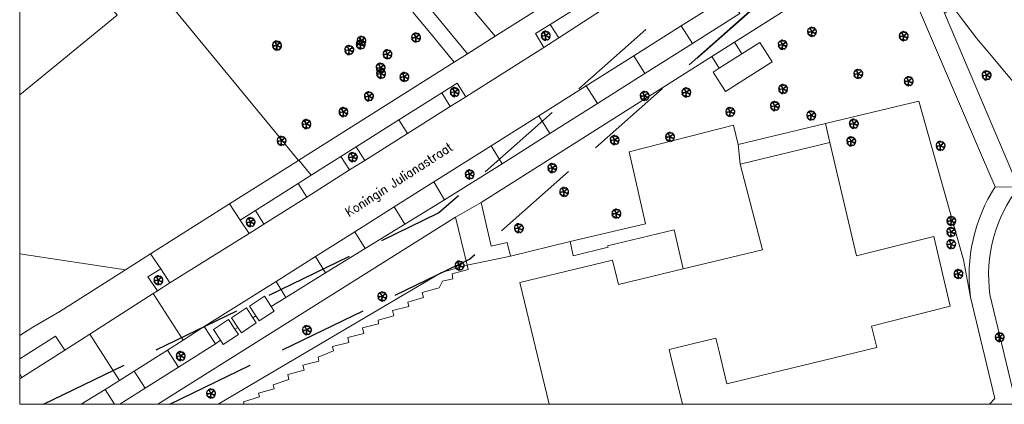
# Model space of a CAD drawing. Header units: metres. Extents: x 86897 to 87061, y 451261 to 451376.
# Tile 1 of 11: x 86897 to 87004, y 451261 to 451303. Entities that reach past the tile are written whole.
import ezdxf

# ---------------------------------------------------------------- set-up
doc = ezdxf.new("R2010")
doc.units = ezdxf.units.M
doc.header["$MEASUREMENT"] = 0
doc.linetypes.add('DGN Style 3', pattern=[13.649489, 9.749635, -3.899854])
doc.layers.add('B-WE-GR-BOOM-S', color=90, linetype='Continuous', lineweight=30)
doc.layers.add('BGT_Openbare ruimte label', color=7, linetype='Continuous', lineweight=0)
doc.styles.add('Style-STANDARD', font='STANDARD.shx')

# ---------------------------------------------------------------- blocks, each defined once
blk = doc.blocks.new('SGR-BOOM_40')
for p, q in [((-0.9, 0), (-4.4, -0.4)), ((-0.3, 0.6), (-2.3, 4.4)), ((-0.2, 0.6), (-1.8, 4.1)), ((0.5, 0.7), (3.5, 3.6)), ((0.6, 0.6), (3.8, 3.3)), ((-1, -0.1), (-3.5, -0.6)), ((-0.3, -1.1), (-1.1, -4.8)), ((-0.2, -1), (-0.7, -4.9)), ((0.6, -0.2), (4.5, -2.2))]:
    blk.add_line(p, q)
at = {"ltscale": 0.1}
blk.add_line((4.3, -2.6), (0.6, -0.2), dxfattribs=at)
at = {"flags": 128}
blk.add_lwpolyline([(1.7, -4.5, -0.159625), (1.9, -4.6, 0.236298), (4.8, -1.2), (3.9, -1.3), (3.7, -1.3), (3.7, -1.2), (3.9, -0.9), (3.9, -0.7), (4.1, -0.8), (4.1, -0.6), (4.2, -0.6), (4.2, -0.5), (5, -0.5, 0.106371), (4.8, 1.5), (4.7, 1.4), (4.6, 1.4), (4.4, 1.4), (4.3, 1.6), (4.5, 1.6), (4.5, 1.7), (4.6, 1.8), (4.5, 1.9), (4.6, 2, 0.16076), (2.4, 4.4, 0.512156), (2.3, 4.3), (2.3, 4.3, -0.282008), (1.9, 4, -0.331948), (1.7, 4.2, 0.504641), (1.4, 4.3), (1.3, 4.1), (1.1, 4), (1, 4.1), (1.1, 4.2), (1, 4.3), (0.9, 4.4), (0.4, 4), (0.1, 3.9), (0, 4.1), (0.1, 4.3), (0.3, 4.4), (0.4, 4.6), (0.1, 4.9, 0.372341), (0, 5, 0.087139), (-1.7, 4.7, 0.52938), (-1.7, 4.6), (-1.6, 4.5), (-1.6, 4.5), (-1.6, 4.5), (-1.6, 4.5), (-1.6, 4.5), (-1.6, 4.4), (-1.6, 4.4), (-1.6, 4.4), (-1.6, 4.4), (-1.6, 4.4), (-1.6, 4.4), (-1.6, 4.4), (-1.6, 4.4), (-1.6, 4.3), (-1.6, 4.3), (-1.6, 4.3), (-1.6, 4.3), (-1.6, 4.3), (-1.6, 4.3), (-1.6, 4.3), (-1.6, 4.2), (-1.6, 4.2), (-1.6, 4.2), (-1.6, 4.2), (-1.6, 4.2), (-1.6, 4.2), (-1.7, 4.1), (-1.7, 4.1), (-1.7, 4.1), (-1.7, 4.1), (-1.7, 4.1), (-1.7, 4.1), (-1.7, 4.1), (-1.7, 4.1), (-1.7, 4.1), (-1.7, 4.1), (-1.7, 4.1), (-1.7, 4.1), (-1.8, 4.1), (-1.8, 4.1), (-1.8, 4.2), (-1.8, 4.2), (-1.8, 4.2), (-1.8, 4.2), (-1.8, 4.2), (-1.8, 4.2), (-1.9, 4.2), (-1.9, 4.2), (-1.9, 4.2), (-1.9, 4.2), (-1.9, 4.2), (-1.9, 4.2), (-2, 4.2), (-2, 4.2), (-2, 4.1), (-2, 4.1), (-2, 4.1), (-2.1, 4.1), (-2.1, 4.1), (-2.1, 4.1), (-2.1, 4.1), (-2.2, 4.2), (-2.2, 4.2), (-2.3, 4.4, 0.385168), (-2.4, 4.4, 0.046766), (-3.1, 3.9, 0.543104), (-3.1, 3.8), (-3, 3.7), (-3, 3.7), (-2.9, 3.7), (-2.9, 3.7), (-2.9, 3.7), (-2.8, 3.7), (-2.8, 3.7), (-2.8, 3.7), (-2.8, 3.6), (-2.8, 3.6), (-2.7, 3.6), (-2.7, 3.6), (-2.7, 3.6), (-2.7, 3.6), (-2.7, 3.6), (-2.7, 3.5), (-2.7, 3.5), (-2.7, 3.5), (-2.7, 3.5), (-2.7, 3.5), (-2.7, 3.5), (-2.7, 3.4), (-2.8, 3.4), (-2.8, 3.4), (-2.8, 3.4), (-2.8, 3.4), (-2.8, 3.4), (-2.8, 3.4), (-2.8, 3.3), (-2.9, 3.3), (-2.9, 3.3), (-2.9, 3.3), (-2.9, 3.3), (-2.9, 3.3), (-2.9, 3.2), (-2.9, 3.2), (-3, 3.2), (-3, 3.2), (-3, 3.2), (-3, 3.2), (-3, 3.2), (-3, 3.2), (-3.1, 3.2), (-3.1, 3.2), (-3.1, 3.2), (-3.1, 3.2), (-3.1, 3.2), (-3.2, 3.2), (-3.2, 3.2), (-3.2, 3.2), (-3.3, 3.2), (-3.3, 3.3), (-3.3, 3.3), (-3.4, 3.3), (-3.4, 3.4), (-3.4, 3.5, 0.541727), (-3.5, 3.5, 0.13428), (-4.8, 1.3), (-4.7, 1.2), (-4.7, 1.1), (-4.4, 0.9), (-4.4, 0.7), (-4.6, 0.4), (-4.8, 0.2), (-4.9, 0), (-4.7, -0.2), (-4.4, -0.2), (-4.3, -0.4), (-3.6, -0.4), (-3.5, -0.5), (-3.5, -0.8), (-3.8, -1.1), (-3.8, -1.4), (-4, -1.5), (-4.7, -1.4), (-4.8, -1.4, 0.05814), (-4.1, -2.6), (-4, -2.4), (-3.8, -2.5), (-3.6, -2.4), (-3.6, -2.6), (-3.4, -2.7), (-3.4, -2.9), (-3.5, -3), (-3.7, -2.9), (-3.8, -3, 0.040997), (-3.1, -3.7), (-3.1, -3.6), (-3, -3.6), (-3, -3.6), (-3, -3.6), (-2.9, -3.6), (-2.9, -3.6), (-2.9, -3.6), (-2.9, -3.6), (-2.9, -3.6), (-2.9, -3.6), (-2.8, -3.6), (-2.7, -3.3), (-2.7, -3.3), (-2.7, -3.3), (-2.7, -3.3), (-2.7, -3.3), (-2.7, -3.3), (-2.6, -3.3), (-2.6, -3.3), (-2.6, -3.3), (-2.6, -3.3), (-2.6, -3.3), (-2.6, -3.3), (-2.6, -3.3), (-2.5, -3.3), (-2.5, -3.3), (-2.5, -3.3), (-2.5, -3.3), (-2.5, -3.3), (-2.5, -3.3), (-2.5, -3.3), (-2.5, -3.3), (-2.5, -3.3), (-2.5, -3.3), (-2.5, -3.3), (-2.5, -3.3), (-2.4, -3.3), (-2.4, -3.3), (-2.4, -3.4), (-2.4, -3.4), (-2.4, -3.4), (-2.4, -3.4), (-2.4, -3.4), (-2.4, -3.4), (-2.4, -3.5), (-2.4, -3.5), (-2.4, -3.5), (-2.4, -3.5), (-2.4, -3.5), (-2.4, -3.5), (-2.4, -3.5), (-2.4, -3.6), (-2.4, -3.6), (-2.4, -3.6), (-2.4, -3.6), (-2.4, -3.6), (-2.5, -4), (-2.5, -4), (-2.5, -4), (-2.5, -4), (-2.5, -4), (-2.6, -4), (-2.6, -4.1), (-2.6, -4.1, 0.116774), (0, -5.1, 0.827056), (0, -4.8), (0, -4.8, -0.279978), (0.1, -4.5, 0.861625), (0, -4.4, -0.733583), (-0.2, -4.3), (0.1, -4.3), (0.1, -4.1), (0.1, -4), (0.1, -3.7), (0.3, -3.6), (0.4, -3.7), (0.8, -4.2), (0.9, -4.2), (1, -4.1), (1, -3.9), (1.1, -3.9), (1.3, -4), (1.3, -4.2, 0.504641), (1.6, -4.2, -0.350802), (1.7, -4.5)], format="xyb", close=True, dxfattribs=at)
blk.add_lwpolyline([(-0.5, -1), (0.1, -0.9), (0.6, -0.1), (0.5, 0.5), (0.2, 0.8), (-0.4, 0.5), (-1, 0.4), (-0.9, -0.2), (-0.6, -0.6), (-0.8, -1), (-0.5, -1)], close=True, dxfattribs=at)
at = {"ltscale": 0.1}
blk.add_circle((0, 0), 0.15, dxfattribs=at)

msp = doc.modelspace()

# ---------------------------------------------------------------- linework, layer by layer
at = {"color": 7, "linetype": 'Continuous', "lineweight": 13, "flags": 128}
for points in [[(86896.766, 451376.382), (87061.141, 451376.382), (87061.141, 451261.334), (86896.766, 451261.334), (86896.766, 451376.382)], [(86896.766, 451376.382), (87061.141, 451376.382), (87061.141, 451312.614), (87018.61, 451312.614), (87018.61, 451261.334), (86896.766, 451261.334), (86896.766, 451376.382)]]:
    msp.add_lwpolyline(points, close=True, dxfattribs=at)
at = {"color": 40, "linetype": 'DGN Style 3', "lineweight": 30, "flags": 128}
for points in [[(86899.356, 451261.334), (86942.397, 451282.196), (86989.067, 451323.523)], [(86913.112, 451261.334), (86945.756, 451277.157), (86993.044, 451319.031)]]:
    msp.add_lwpolyline(points, dxfattribs=at)
at = {"color": 2, "linetype": 'DGN Style 3', "lineweight": 30, "flags": 128}
msp.add_lwpolyline([(86970.519, 451299.085), (86993.044, 451319.031)], dxfattribs=at)
at = {"layer": 'BGT_Openbare ruimte label', "color": 8, "linetype": 'Continuous', "lineweight": 0}
msp.add_line((87002.445, 451273.299), (87005.286, 451261.334), dxfattribs=at)
at = {"layer": 'BGT_Openbare ruimte label', "color": 8, "linetype": 'Continuous', "lineweight": 0, "flags": 128}
for points in [[(86962.664, 451322.823), (86945.244, 451308.571, 0.4241544), (86945.008, 451305.723), (86948.549, 451301.469), (86960.23, 451308.857), (86970.443, 451316.567), (86965.571, 451322.56, 0.4089951), (86962.664, 451322.823)], [(87002.445, 451273.299, -0.2022496), (87005.571, 451285.007), (87003.014, 451285.062, 0.1787616), (87000.342, 451273.012), (87002.961, 451261.983), (87002.379, 451261.334), (87005.286, 451261.334), (87002.445, 451273.299)]]:
    msp.add_lwpolyline(points, format="xyb", close=True, dxfattribs=at)
for points in [[(86896.766, 451277.734), (86908.306, 451276.015), (86911.01, 451277.73), (86919.602, 451283.177), (86927.132, 451287.929), (86924.697, 451290.896), (86902.491, 451317.947), (86902.022, 451317.571), (86898.445, 451314.7), (86899.188, 451313.77), (86907.375, 451303.778), (86896.766, 451295.087), (86896.766, 451277.734)], [(86896.766, 451295.087), (86907.375, 451303.778), (86899.188, 451313.77), (86896.766, 451311.786), (86896.766, 451295.087)], [(86997.489, 451303.967), (86994.52, 451310.932), (86991.928, 451310.937), (87001.526, 451288.511), (87003.014, 451285.062), (87005.571, 451285.007), (86997.489, 451303.967)], [(86955.487, 451301.281), (86960.15, 451304.318), (86959.199, 451305.701), (86954.559, 451302.758), (86955.487, 451301.281)], [(86970.036, 451300.675), (86975.21, 451303.947), (86973.996, 451305.869), (86968.821, 451302.596), (86970.036, 451300.675)], [(86953.87, 451300.228), (86955.487, 451301.281), (86954.559, 451302.758), (86952.93, 451301.747), (86953.87, 451300.228)], [(86968.821, 451302.596), (86963.645, 451299.323), (86964.86, 451297.402), (86970.036, 451300.675), (86968.821, 451302.596)], [(86974.605, 451300.805), (86972.149, 451299.249), (86972.966, 451297.969), (86975.417, 451299.535), (86974.605, 451300.805)], [(86975.417, 451299.535), (86972.966, 451297.969), (86972.284, 451297.533), (86973.625, 451295.435), (86978.713, 451298.686), (86977.371, 451300.784), (86975.417, 451299.535)], [(86959.684, 451294.129), (86964.86, 451297.402), (86963.645, 451299.323), (86958.47, 451296.049), (86959.684, 451294.129)], [(86945.357, 451294.852), (86944.399, 451296.357), (86942.733, 451295.287), (86943.671, 451293.806), (86945.357, 451294.852)], [(86958.47, 451296.049), (86953.294, 451292.776), (86954.509, 451290.856), (86959.684, 451294.129), (86958.47, 451296.049)], [(86939.014, 451290.863), (86943.671, 451293.806), (86942.733, 451295.287), (86938.077, 451292.347), (86939.014, 451290.863)], [(87002.379, 451261.334), (87002.961, 451261.983), (87000.342, 451273.012), (86999.557, 451277.087), (86994.701, 451294.404), (86984.516, 451291.939), (86985.022, 451289.872), (86987.92, 451277.509), (86996.322, 451279.624), (86998.119, 451272.032), (86989.56, 451269.863), (86990.129, 451267.513), (86973.8, 451263.552), (86972.936, 451267.109), (86972.591, 451268.534), (86967.509, 451267.3), (86967.838, 451265.937), (86968.954, 451261.334), (87002.379, 451261.334)], [(86934.358, 451287.921), (86939.014, 451290.863), (86938.077, 451292.347), (86933.428, 451289.412), (86934.358, 451287.921)], [(86949.306, 451287.566), (86954.509, 451290.856), (86953.294, 451292.776), (86948.119, 451289.503), (86949.306, 451287.566)], [(86975.035, 451289.645), (86974.513, 451291.762), (86963.145, 451288.874), (86964.922, 451281.012), (86956.732, 451279.074), (86957.064, 451277.531), (86960.865, 451278.452), (86960.807, 451278.631), (86968.038, 451280.355), (86969.043, 451276.102), (86977.667, 451278.193), (86975.23, 451287.536), (86975.035, 451289.645)], [(86975.23, 451287.536), (86985.022, 451289.872), (86984.516, 451291.939), (86975.035, 451289.645), (86975.23, 451287.536)], [(86933.428, 451289.412), (86931.749, 451288.35), (86932.692, 451286.883), (86934.358, 451287.921), (86933.428, 451289.412)], [(86943.053, 451283.632), (86949.306, 451287.566), (86948.119, 451289.503), (86941.878, 451285.58), (86943.053, 451283.632)], [(86968.954, 451261.334), (86967.838, 451265.937), (86967.509, 451267.3), (86972.591, 451268.534), (86972.936, 451267.109), (86973.8, 451263.552), (86990.129, 451267.513), (86989.56, 451269.863), (86998.119, 451272.032), (86996.322, 451279.624), (86987.92, 451277.509), (86985.022, 451289.872), (86975.23, 451287.536), (86977.667, 451278.193), (86969.043, 451276.102), (86961.981, 451274.39), (86961.336, 451277.049), (86951.239, 451274.601), (86954.454, 451261.334), (86968.954, 451261.334)], [(86919.602, 451283.177), (86920.764, 451281.422), (86922.468, 451282.481), (86927.099, 451285.409), (86928.525, 451286.311), (86927.164, 451287.949), (86927.132, 451287.929), (86919.602, 451283.177)], [(86931.749, 451288.35), (86928.525, 451286.311), (86927.099, 451285.409), (86928.032, 451283.935), (86932.692, 451286.883), (86931.749, 451288.35)], [(86923.371, 451280.987), (86928.032, 451283.935), (86927.099, 451285.409), (86922.468, 451282.481), (86923.371, 451280.987)], [(86938.728, 451280.973), (86943.053, 451283.632), (86941.878, 451285.58), (86937.568, 451282.861), (86938.728, 451280.973)], [(86912.157, 451276.121), (86913.122, 451274.566), (86921.761, 451279.954), (86920.764, 451281.422), (86919.602, 451283.177), (86911.01, 451277.73), (86912.157, 451276.121)], [(86938.728, 451280.973), (86937.568, 451282.861), (86933.273, 451280.151), (86934.402, 451278.315), (86938.728, 451280.973)], [(86944.235, 451281.731), (86945.489, 451276.501), (86950.231, 451277.504), (86949.856, 451278.989), (86948.113, 451278.568), (86947.024, 451283.332), (86944.235, 451281.731)], [(86918.385, 451261.334), (86942.717, 451275.694), (86945.489, 451276.501), (86944.235, 451281.731), (86911.816, 451261.334), (86918.385, 451261.334)], [(86921.761, 451279.954), (86923.371, 451280.987), (86922.468, 451282.481), (86920.764, 451281.422), (86921.761, 451279.954)], [(86954.454, 451261.334), (86951.239, 451274.601), (86961.336, 451277.049), (86961.981, 451274.39), (86969.043, 451276.102), (86968.038, 451280.355), (86960.807, 451278.631), (86960.865, 451278.452), (86957.064, 451277.531), (86956.732, 451279.074), (86950.231, 451277.504), (86945.489, 451276.501), (86945.599, 451276.043), (86943.857, 451275.562), (86943.936, 451275.008), (86942.828, 451274.744), (86942.46, 451274.036), (86940.608, 451273.535), (86940.741, 451272.996), (86939.032, 451272.467), (86939.135, 451271.988), (86937.362, 451271.571), (86937.513, 451270.977), (86935.805, 451270.52), (86935.858, 451270.106), (86934.097, 451269.682), (86934.246, 451269.057), (86932.492, 451268.634), (86932.606, 451268.091), (86930.854, 451267.622), (86930.947, 451267.158), (86929.266, 451266.476), (86929.35, 451266.024), (86927.604, 451265.599), (86927.734, 451265.042), (86925.976, 451264.594), (86926.096, 451264.051), (86924.391, 451263.452), (86924.483, 451263.011), (86922.793, 451262.562), (86922.883, 451262.143), (86921.145, 451261.613), (86921.2, 451261.334), (86954.454, 451261.334)], [(86934.402, 451278.315), (86933.273, 451280.151), (86928.978, 451277.442), (86930.076, 451275.656), (86934.402, 451278.315)], [(86896.766, 451268.835), (86898.195, 451269.739), (86901.141, 451271.438), (86908.306, 451276.015), (86896.766, 451277.734), (86896.766, 451268.835)], [(86896.766, 451266.312), (86900.678, 451268.768), (86901.669, 451267.239), (86904.407, 451268.991), (86911.314, 451273.41), (86911.783, 451273.71), (86910.735, 451275.235), (86912.157, 451276.121), (86911.01, 451277.73), (86908.306, 451276.015), (86901.141, 451271.438), (86898.195, 451269.739), (86896.766, 451268.835), (86896.766, 451266.312)], [(86925.751, 451272.997), (86930.076, 451275.656), (86928.978, 451277.442), (86924.697, 451274.741), (86925.751, 451272.997)], [(86913.122, 451274.566), (86912.157, 451276.121), (86910.735, 451275.235), (86911.783, 451273.71), (86913.122, 451274.566)], [(86921.2, 451261.334), (86921.145, 451261.613), (86922.883, 451262.143), (86922.793, 451262.562), (86924.483, 451263.011), (86924.391, 451263.452), (86926.096, 451264.051), (86925.976, 451264.594), (86927.734, 451265.042), (86927.604, 451265.599), (86929.35, 451266.024), (86929.266, 451266.476), (86930.947, 451267.158), (86930.854, 451267.622), (86932.606, 451268.091), (86932.492, 451268.634), (86934.246, 451269.057), (86934.097, 451269.682), (86935.858, 451270.106), (86935.805, 451270.52), (86937.513, 451270.977), (86937.362, 451271.571), (86939.135, 451271.988), (86939.032, 451272.467), (86940.741, 451272.996), (86940.608, 451273.535), (86942.46, 451274.036), (86942.828, 451274.744), (86943.936, 451275.008), (86943.857, 451275.562), (86945.599, 451276.043), (86945.489, 451276.501), (86942.717, 451275.694), (86918.385, 451261.334), (86921.2, 451261.334)], [(86918.09, 451267.928), (86918.631, 451268.329), (86917.87, 451269.493), (86919.521, 451270.572), (86920.204, 451269.526), (86920.524, 451269.727), (86919.836, 451270.781), (86921.467, 451271.845), (86922.171, 451270.765), (86922.493, 451270.968), (86921.787, 451272.054), (86923.433, 451273.125), (86924.154, 451272.016), (86925.751, 451272.997), (86924.697, 451274.741), (86916.874, 451269.806), (86918.09, 451267.928)], [(86904.407, 451268.991), (86907.633, 451263.949), (86909.239, 451264.952), (86912.848, 451267.236), (86914.564, 451268.331), (86911.314, 451273.41), (86904.407, 451268.991)], [(86923.433, 451273.125), (86921.787, 451272.054), (86922.493, 451270.968), (86922.847, 451270.423), (86924.494, 451271.493), (86924.154, 451272.016), (86923.433, 451273.125)], [(86922.171, 451270.765), (86921.467, 451271.845), (86919.836, 451270.781), (86920.524, 451269.727), (86920.908, 451269.139), (86922.538, 451270.203), (86922.171, 451270.765)], [(86912.848, 451267.236), (86914.051, 451265.371), (86918.09, 451267.928), (86916.874, 451269.806), (86914.564, 451268.331), (86912.848, 451267.236)], [(86919.521, 451270.572), (86917.87, 451269.493), (86918.631, 451268.329), (86918.935, 451267.864), (86920.585, 451268.943), (86920.204, 451269.526), (86919.521, 451270.572)], [(86896.766, 451261.334), (86903.468, 451261.334), (86906.064, 451262.968), (86907.633, 451263.949), (86904.407, 451268.991), (86901.669, 451267.239), (86897.002, 451264.273), (86896.766, 451264.123), (86896.766, 451261.334)], [(86896.766, 451264.644), (86897.002, 451264.273), (86901.669, 451267.239), (86900.678, 451268.768), (86896.766, 451266.312), (86896.766, 451264.644)], [(86914.051, 451265.371), (86912.848, 451267.236), (86909.239, 451264.952), (86910.43, 451263.087), (86914.051, 451265.371)], [(86896.766, 451264.123), (86897.002, 451264.273), (86896.766, 451264.644), (86896.766, 451264.123)], [(86907.671, 451261.334), (86910.43, 451263.087), (86909.239, 451264.952), (86907.633, 451263.949), (86906.064, 451262.968), (86907.109, 451261.334), (86907.671, 451261.334)], [(86907.109, 451261.334), (86906.064, 451262.968), (86903.468, 451261.334), (86907.109, 451261.334)]]:
    msp.add_lwpolyline(points, close=True, dxfattribs=at)
for points in [[(86902.491, 451317.947), (86924.697, 451290.896), (86927.132, 451287.929), (86927.164, 451287.949), (86944.095, 451298.633), (86941.618, 451301.641), (86939.593, 451304.101)], [(86975.21, 451303.947), (86970.036, 451300.675), (86964.86, 451297.402), (86959.684, 451294.129), (86954.509, 451290.856), (86949.306, 451287.566), (86943.053, 451283.632), (86938.728, 451280.973), (86934.402, 451278.315), (86930.076, 451275.656), (86925.751, 451272.997), (86924.154, 451272.016), (86924.494, 451271.493), (86922.847, 451270.423), (86922.493, 451270.968), (86922.171, 451270.765), (86922.538, 451270.203), (86920.908, 451269.139), (86920.524, 451269.727), (86920.204, 451269.526), (86920.585, 451268.943), (86918.935, 451267.864), (86918.631, 451268.329), (86918.09, 451267.928), (86914.051, 451265.371), (86910.43, 451263.087), (86907.671, 451261.334), (86911.816, 451261.334), (86911.816, 451261.334), (86944.235, 451281.731), (86947.024, 451283.332), (86972.149, 451299.249), (86974.605, 451300.805), (86990.549, 451310.906)], [(86960.23, 451308.857), (86948.549, 451301.469), (86945.537, 451299.543), (86944.095, 451298.633), (86927.164, 451287.949), (86927.164, 451287.949), (86928.525, 451286.311), (86931.749, 451288.35), (86933.428, 451289.412), (86938.077, 451292.347), (86942.733, 451295.287), (86944.399, 451296.357), (86945.357, 451294.852), (86953.87, 451300.228), (86952.93, 451301.747), (86954.559, 451302.758), (86959.199, 451305.701)], [(86939.593, 451304.101), (86941.618, 451301.641), (86944.095, 451298.633), (86945.537, 451299.543), (86945.537, 451299.543), (86937.843, 451308.917)], [(87004.138, 451307.83), (87003.94, 451307.704), (87003.555, 451308.091), (87003.132, 451308.382), (87002.669, 451308.604), (87002.177, 451308.753), (87001.669, 451308.825), (87001.044, 451309.254), (87000.101, 451308.862), (87000.098, 451308.861), (86998.854, 451307.741), (86998.169, 451306.808), (86998.151, 451306.55), (86998.108, 451305.95), (86998.256, 451305.471), (86998.605, 451304.382), (86999.605, 451303.066), (87000.969, 451301.271), (87002.392, 451299.582), (87004.257, 451297.368)], [(86960.15, 451304.318), (86955.487, 451301.281), (86953.87, 451300.228), (86945.357, 451294.852), (86943.671, 451293.806), (86939.014, 451290.863), (86934.358, 451287.921), (86932.692, 451286.883), (86928.032, 451283.935), (86923.371, 451280.987), (86921.761, 451279.954), (86913.122, 451274.566), (86911.783, 451273.71), (86911.314, 451273.41), (86914.564, 451268.331), (86916.874, 451269.806), (86924.697, 451274.741), (86928.978, 451277.442), (86933.273, 451280.151), (86937.568, 451282.861), (86941.878, 451285.58), (86941.878, 451285.58), (86948.119, 451289.503), (86953.294, 451292.776), (86958.47, 451296.049), (86963.645, 451299.323), (86968.821, 451302.596), (86973.996, 451305.869)], [(87018.61, 451280.435), (87015.278, 451284.286), (87012.073, 451288.091), (87008.835, 451291.934), (87004.846, 451296.69), (87004.257, 451297.368), (87002.392, 451299.582), (87000.969, 451301.271), (86999.605, 451303.066), (86998.605, 451304.382), (86998.256, 451305.471), (86998.152, 451304.324), (86997.489, 451303.967), (87005.571, 451285.007)]]:
    msp.add_lwpolyline(points, dxfattribs=at)
for points in [[(86990.549, 451310.906), (86974.605, 451300.805), (86975.417, 451299.535), (86977.371, 451300.784), (86978.713, 451298.686), (86973.625, 451295.435), (86972.284, 451297.533), (86972.966, 451297.969), (86972.149, 451299.249), (86947.024, 451283.332), (86948.113, 451278.568), (86949.856, 451278.989), (86950.231, 451277.504), (86956.732, 451279.074), (86964.922, 451281.012), (86963.145, 451288.874), (86974.513, 451291.762), (86975.035, 451289.645), (86975.035, 451289.645), (86984.516, 451291.939), (86994.701, 451294.404), (86999.557, 451277.087), (87000.342, 451273.012, -0.1787616), (87003.014, 451285.062), (87001.526, 451288.511), (86991.928, 451310.937)], [(86937.843, 451308.917), (86945.537, 451299.543), (86948.549, 451301.469), (86945.008, 451305.723, -0.4241544)]]:
    msp.add_lwpolyline(points, format="xyb", dxfattribs=at)
at = {"layer": 'BGT_Openbare ruimte label', "color": 8, "linetype": 'Continuous', "lineweight": 0}
msp.add_arc((87017.888, 451275.447), 15.592, 142.18329, 187.91854, dxfattribs=at)

# ---------------------------------------------------------------- block references
at = {"layer": 'B-WE-GR-BOOM-S', "xscale": 0.09928095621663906, "yscale": 0.09928095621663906, "zscale": 0.09928095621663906, "rotation": 8.537736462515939e-07}
for p in [(86939.933, 451301.326), (86939.933, 451301.326), (86954.057, 451301.519), (86954.057, 451301.519), (86983.054, 451301.944), (86983.054, 451301.944), (86993.044, 451301.475), (86993.044, 451301.475), (86924.77, 451300.449), (86924.77, 451300.449), (86924.8, 451300.45), (86924.8, 451300.45), (86933.901, 451300.573), (86933.901, 451300.573), (86933.988, 451300.962), (86933.988, 451300.962), (86979.857, 451300.531), (86979.857, 451300.531), (86932.65, 451299.963), (86932.65, 451299.963), (86936.82, 451299.499), (86936.82, 451299.499), (86936.064, 451298.025), (86936.064, 451298.025), (86936.118, 451297.37), (86936.118, 451297.37), (86938.66, 451297.028), (86938.66, 451297.028), (86988.094, 451297.352), (86988.094, 451297.352), (87002.071, 451297.202), (87002.071, 451297.202), (86993.589, 451296.56), (86993.589, 451296.56), (86934.792, 451294.913), (86934.792, 451294.913), (86944.141, 451295.378), (86944.141, 451295.378), (86964.827, 451294.956), (86964.827, 451294.956), (86969.37, 451295.337), (86969.37, 451295.337), (86979.911, 451295.713), (86979.911, 451295.713), (86979.017, 451293.849), (86979.017, 451293.849), (86932.024, 451293.202), (86932.024, 451293.202), (86974.147, 451293.211), (86974.147, 451293.211), (86982.971, 451292.822), (86982.971, 451292.822), (86927.996, 451291.892), (86927.996, 451291.892), (86987.614, 451291.918), (86987.614, 451291.918), (86925.281, 451290.055), (86925.281, 451290.055), (86961.561, 451290.143), (86961.561, 451290.143), (86967.591, 451290.486), (86967.591, 451290.486), (86987.329, 451289.998), (86987.329, 451289.998), (86997.057, 451289.512), (86997.057, 451289.512), (86933.047, 451288.281), (86933.047, 451288.281), (86945.77, 451286.402), (86945.77, 451286.402), (86954.768, 451287.091), (86954.768, 451287.091), (86956.06, 451284.494), (86956.06, 451284.494), (86961.755, 451282.127), (86961.755, 451282.127), (86921.904, 451281.191), (86921.904, 451281.191), (86998.234, 451281.327), (86998.234, 451281.327), (86951.126, 451280.531), (86951.126, 451280.531), (86998.222, 451280.114), (86998.222, 451280.114), (86998.215, 451278.789), (86998.215, 451278.789), (86944.666, 451276.458), (86944.666, 451276.458), (86911.869, 451274.861), (86911.869, 451274.861), (86999.008, 451275.544), (86999.008, 451275.544), (86936.255, 451273.085), (86936.255, 451273.085), (86928.043, 451269.416), (86928.043, 451269.416), (87003.497, 451268.646), (87003.497, 451268.646), (86914.295, 451266.596), (86914.295, 451266.596), (86917.597, 451262.509), (86917.597, 451262.509)]:
    msp.add_blockref('SGR-BOOM_40', p, dxfattribs=at)

# ---------------------------------------------------------------- texts
at = {"color": 7, "linetype": 'Continuous', "lineweight": 0, "insert": (86932.8, 451281.464), "char_height": 1, "attachment_point": 7, "rotation": 32.9, "line_spacing_factor": 0.6, "style": 'Style-STANDARD'}
msp.add_mtext('Koningin Julianastraat', dxfattribs=at)

doc.saveas('drawing.dxf')
